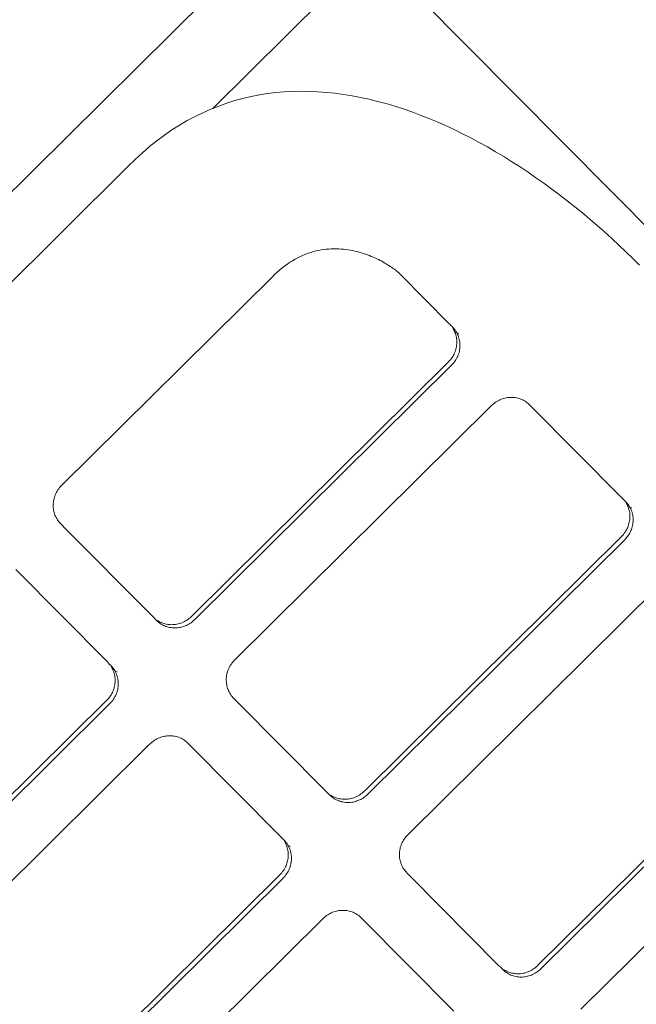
# Model space of a CAD drawing. Header units: millimetres. Extents: x 6161 to 8965, y -9035 to -5431.
# Tile 65 of 256: x 7539.6 to 7541.52, y -7887 to -7883.93. Entities that reach past the tile are written whole.
import ezdxf
from ezdxf import colors
from ezdxf.entities.mleader import LeaderData, LeaderLine
from ezdxf.math import Vec2, Vec3

# ---------------------------------------------------------------- set-up
doc = ezdxf.new("R2010")
doc.units = ezdxf.units.MM
doc.layers.add('2d_2_WYMIAROWA', color=8, linetype='Continuous', lineweight=18)
doc.layers.add('MEBLE PKN', color=150, linetype='Continuous', lineweight=20)
doc.layers.add('HMY_NEW', color=10, linetype='Continuous')
doc.styles.add('JACEK_07', font='SIMPLEX.SHX', dxfattribs={"width": 0.7})

# ---------------------------------------------------------------- blocks, each defined once
blk = doc.blocks.new('WYSPA KASOWA')
at = {"layer": '2d_2_WYMIAROWA'}
for p, q in [((-133.1025, 94.5842), (-138.1469, 89.5878)), ((-132.923, 94.4004), (-133.4188, 93.9098)), ((-122.3922, 83.7831), (-132.921, 94.4025)), ((-133.2734, 93.9517), (-133.2476, 93.9557)), ((-133.2476, 93.9557), (-133.2217, 93.9589)), ((-133.2217, 93.9589), (-133.1956, 93.9611)), ((-133.1956, 93.9611), (-133.1695, 93.9625)), ((-133.1695, 93.9625), (-133.1433, 93.9631)), ((-133.1433, 93.9631), (-133.117, 93.9627)), ((-133.117, 93.9627), (-133.0906, 93.9616)), ((-133.0906, 93.9616), (-133.0641, 93.9596)), ((-133.0641, 93.9596), (-133.0376, 93.9569)), ((-133.0376, 93.9569), (-133.011, 93.9533)), ((-133.011, 93.9533), (-132.9844, 93.949)), ((-133.4001, 93.9172), (-133.3751, 93.926)), ((-133.3751, 93.926), (-133.3499, 93.9339)), ((-133.3499, 93.9339), (-133.3246, 93.9408)), ((-133.3246, 93.9408), (-133.299, 93.9467)), ((-133.299, 93.9467), (-133.2734, 93.9517)), ((-132.9844, 93.949), (-132.9578, 93.944)), ((-132.9578, 93.944), (-132.9312, 93.9382)), ((-132.9312, 93.9382), (-132.9045, 93.9317)), ((-132.9045, 93.9317), (-132.8779, 93.9245)), ((-132.8779, 93.9245), (-132.8513, 93.9166)), ((-133.4741, 93.8845), (-133.4496, 93.8964)), ((-133.4496, 93.8964), (-133.425, 93.9073)), ((-133.425, 93.9073), (-133.4188, 93.9098)), ((-133.4188, 93.9098), (-133.4001, 93.9172)), ((-132.8513, 93.9166), (-132.8247, 93.9081)), ((-132.8247, 93.9081), (-132.7981, 93.8989)), ((-132.7981, 93.8989), (-132.7716, 93.889)), ((-133.5223, 93.8575), (-133.4983, 93.8716)), ((-133.4983, 93.8716), (-133.4741, 93.8845)), ((-132.7716, 93.889), (-132.7451, 93.8786)), ((-132.7451, 93.8786), (-132.7187, 93.8675)), ((-132.7187, 93.8675), (-132.6924, 93.8559)), ((-133.5695, 93.8262), (-133.546, 93.8424)), ((-133.546, 93.8424), (-133.5223, 93.8575)), ((-132.6924, 93.8559), (-132.6662, 93.8436)), ((-132.6662, 93.8436), (-132.64, 93.8309)), ((-132.64, 93.8309), (-132.614, 93.8176)), ((-133.6158, 93.7904), (-133.5928, 93.8089)), ((-133.5928, 93.8089), (-133.5695, 93.8262)), ((-132.614, 93.8176), (-132.5881, 93.8037)), ((-132.5881, 93.8037), (-132.5623, 93.7894)), ((-133.661, 93.75), (-133.6385, 93.7708)), ((-133.6385, 93.7708), (-133.6158, 93.7904)), ((-132.5623, 93.7894), (-132.5366, 93.7745)), ((-132.5366, 93.7745), (-132.5111, 93.7592)), ((-133.6823, 93.7291), (-133.661, 93.75)), ((-132.5111, 93.7592), (-132.4857, 93.7434)), ((-132.4857, 93.7434), (-132.4605, 93.7272)), ((-137.2954, 90.1503), (-133.6823, 93.7291)), ((-132.4605, 93.7272), (-132.4355, 93.7106)), ((-132.4355, 93.7106), (-132.4106, 93.6935)), ((-132.4106, 93.6935), (-132.386, 93.6761)), ((-132.386, 93.6761), (-132.3615, 93.6582)), ((-132.3615, 93.6582), (-132.3373, 93.64)), ((-132.3373, 93.64), (-132.3133, 93.6215)), ((-132.3133, 93.6215), (-132.2895, 93.6026)), ((-132.2895, 93.6026), (-132.266, 93.5835)), ((-132.266, 93.5835), (-132.2427, 93.564)), ((-132.2427, 93.564), (-132.2197, 93.5442)), ((-132.2197, 93.5442), (-132.1969, 93.5242)), ((-132.1969, 93.5242), (-132.1745, 93.5039)), ((-132.1745, 93.5039), (-132.1523, 93.4834)), ((-133.1125, 93.4606), (-133.1044, 93.4629)), ((-133.1044, 93.4629), (-133.0964, 93.465)), ((-133.0964, 93.465), (-133.0884, 93.4668)), ((-133.0884, 93.4668), (-133.0804, 93.4682)), ((-133.0804, 93.4682), (-133.0725, 93.4694)), ((-133.0725, 93.4694), (-133.0646, 93.4704)), ((-133.0646, 93.4704), (-133.0568, 93.4711)), ((-133.0568, 93.4711), (-133.049, 93.4715)), ((-133.049, 93.4715), (-133.0413, 93.4717)), ((-133.0413, 93.4717), (-133.0337, 93.4717)), ((-133.0337, 93.4717), (-133.0261, 93.4715)), ((-133.0261, 93.4715), (-133.0186, 93.471)), ((-133.0186, 93.471), (-133.0112, 93.4704)), ((-133.0112, 93.4704), (-133.0039, 93.4696)), ((-133.0039, 93.4696), (-132.9967, 93.4685)), ((-132.9967, 93.4685), (-132.9896, 93.4674)), ((-132.9896, 93.4674), (-132.9826, 93.466)), ((-132.9826, 93.466), (-132.9756, 93.4645)), ((-132.9756, 93.4645), (-132.9688, 93.4629)), ((-132.9688, 93.4629), (-132.9621, 93.4611)), ((-132.1523, 93.4834), (-132.1305, 93.4626)), ((-132.1305, 93.4626), (-132.1089, 93.4417)), ((-133.178, 93.4296), (-133.1698, 93.4347)), ((-133.1698, 93.4347), (-133.1616, 93.4395)), ((-133.1616, 93.4395), (-133.1533, 93.4439)), ((-133.1533, 93.4439), (-133.1451, 93.4479)), ((-133.1451, 93.4479), (-133.137, 93.4516)), ((-133.137, 93.4516), (-133.1288, 93.4549)), ((-133.1288, 93.4549), (-133.1206, 93.4579)), ((-133.1206, 93.4579), (-133.1125, 93.4606)), ((-132.9621, 93.4611), (-132.9555, 93.4592)), ((-132.9555, 93.4592), (-132.949, 93.4572)), ((-132.949, 93.4572), (-132.9427, 93.455)), ((-132.9427, 93.455), (-132.9365, 93.4528)), ((-132.9365, 93.4528), (-132.9304, 93.4505)), ((-132.9304, 93.4505), (-132.9244, 93.4481)), ((-132.9244, 93.4481), (-132.9186, 93.4456)), ((-132.9186, 93.4456), (-132.9129, 93.4431)), ((-132.9129, 93.4431), (-132.9074, 93.4406)), ((-132.9074, 93.4406), (-132.9021, 93.438)), ((-132.9021, 93.438), (-132.8969, 93.4353)), ((-132.8969, 93.4353), (-132.8918, 93.4327)), ((-132.8918, 93.4327), (-132.8869, 93.43)), ((-132.1089, 93.4417), (-132.0877, 93.4205)), ((-133.2189, 93.398), (-133.2107, 93.4052)), ((-133.2107, 93.4052), (-133.2026, 93.4119)), ((-133.2026, 93.4119), (-133.1944, 93.4182)), ((-133.1944, 93.4182), (-133.1862, 93.4241)), ((-133.1862, 93.4241), (-133.178, 93.4296)), ((-132.8869, 93.43), (-132.8822, 93.4273)), ((-132.8822, 93.4273), (-132.8777, 93.4247)), ((-132.8777, 93.4247), (-132.8734, 93.422)), ((-132.8734, 93.422), (-132.8692, 93.4194)), ((-132.8692, 93.4194), (-132.8652, 93.4168)), ((-132.8652, 93.4168), (-132.8614, 93.4143)), ((-132.8614, 93.4143), (-132.8578, 93.4118)), ((-132.8578, 93.4118), (-132.8545, 93.4093)), ((-132.8545, 93.4093), (-132.8513, 93.407)), ((-132.8513, 93.407), (-132.8483, 93.4047)), ((-132.8483, 93.4047), (-132.8455, 93.4025)), ((-132.8455, 93.4025), (-132.843, 93.4004)), ((-133.8907, 92.7332), (-133.2328, 93.3847)), ((-133.2328, 93.3847), (-133.227, 93.3904)), ((-133.227, 93.3904), (-133.2189, 93.398)), ((-132.843, 93.4004), (-132.8407, 93.3985)), ((-132.8407, 93.3985), (-132.8386, 93.3966)), ((-132.8386, 93.3966), (-132.8367, 93.3949)), ((-132.8367, 93.3949), (-132.8336, 93.3918)), ((-132.8336, 93.3918), (-132.6812, 93.2381)), ((-132.6812, 93.2381), (-132.6786, 93.2354)), ((-132.6786, 93.2354), (-132.6758, 93.2322)), ((-132.6758, 93.2322), (-132.6713, 93.2279)), ((-132.6713, 93.2279), (-132.6687, 93.222)), ((-132.6713, 93.2279), (-132.6686, 93.2252)), ((-132.6687, 93.222), (-132.6668, 93.2184)), ((-132.6686, 93.2252), (-132.6659, 93.222)), ((-132.6668, 93.2184), (-132.665, 93.2147)), ((-132.6659, 93.222), (-132.6633, 93.2187)), ((-132.6633, 93.2187), (-132.6609, 93.2153)), ((-132.665, 93.2147), (-132.6634, 93.211)), ((-132.6634, 93.211), (-132.6588, 93.2118)), ((-132.6634, 93.211), (-132.662, 93.2072)), ((-132.662, 93.2072), (-132.6608, 93.2033)), ((-132.6609, 93.2153), (-132.6588, 93.2118)), ((-132.6608, 93.2033), (-132.6598, 93.1994)), ((-132.6598, 93.1994), (-132.659, 93.1954)), ((-132.659, 93.1954), (-132.6584, 93.1914)), ((-132.6588, 93.2118), (-132.6568, 93.2082)), ((-132.6584, 93.1914), (-132.658, 93.1874)), ((-132.658, 93.1874), (-132.6578, 93.1834)), ((-132.6568, 93.2082), (-132.655, 93.2046)), ((-132.6568, 93.2082), (-132.6514, 93.2076)), ((-132.655, 93.2046), (-132.6534, 93.2008)), ((-132.6534, 93.2008), (-132.652, 93.197)), ((-132.652, 93.197), (-132.6509, 93.1931)), ((-132.6509, 93.1931), (-132.6499, 93.1892)), ((-132.6499, 93.1892), (-132.6491, 93.1852)), ((-132.6617, 93.1551), (-132.663, 93.1512)), ((-132.6606, 93.1591), (-132.6617, 93.1551)), ((-132.6596, 93.1631), (-132.6606, 93.1591)), ((-132.6589, 93.1671), (-132.6596, 93.1631)), ((-132.6583, 93.1712), (-132.6589, 93.1671)), ((-132.6579, 93.1752), (-132.6583, 93.1712)), ((-132.6578, 93.1793), (-132.6579, 93.1752)), ((-132.6578, 93.1834), (-132.6578, 93.1793)), ((-132.6489, 93.1569), (-132.6497, 93.1529)), ((-132.6491, 93.1852), (-132.6485, 93.1813)), ((-132.6484, 93.161), (-132.6489, 93.1569)), ((-132.6485, 93.1813), (-132.6481, 93.1772)), ((-132.648, 93.1651), (-132.6484, 93.161)), ((-132.6481, 93.1772), (-132.6478, 93.1732)), ((-132.6478, 93.1691), (-132.648, 93.1651)), ((-132.6478, 93.1732), (-132.6478, 93.1691)), ((-132.6778, 93.1255), (-132.68, 93.123)), ((-132.6751, 93.129), (-132.6778, 93.1255)), ((-132.6726, 93.1325), (-132.6751, 93.129)), ((-132.6703, 93.1361), (-132.6726, 93.1325)), ((-132.6682, 93.1398), (-132.6703, 93.1361)), ((-132.6663, 93.1435), (-132.6682, 93.1398)), ((-132.6646, 93.1473), (-132.6663, 93.1435)), ((-132.663, 93.1512), (-132.6646, 93.1473)), ((-132.6604, 93.1259), (-132.6627, 93.1223)), ((-132.6583, 93.1296), (-132.6604, 93.1259)), ((-132.6564, 93.1333), (-132.6583, 93.1296)), ((-132.6546, 93.1371), (-132.6564, 93.1333)), ((-132.6531, 93.141), (-132.6546, 93.1371)), ((-132.6518, 93.1449), (-132.6531, 93.141)), ((-132.6506, 93.1489), (-132.6518, 93.1449)), ((-132.6497, 93.1529), (-132.6506, 93.1489)), ((-132.6838, 93.119), (-133.4834, 92.327)), ((-132.6738, 93.1088), (-133.4735, 92.3168)), ((-132.68, 93.123), (-132.6838, 93.119)), ((-132.67, 93.1128), (-132.6738, 93.1088)), ((-132.6679, 93.1154), (-132.67, 93.1128)), ((-132.6652, 93.1188), (-132.6679, 93.1154)), ((-132.6627, 93.1223), (-132.6652, 93.1188)), ((-132.5233, 93.0005), (-132.5194, 93.0022)), ((-132.5194, 93.0022), (-132.5155, 93.0036)), ((-132.5155, 93.0036), (-132.5116, 93.0049)), ((-132.5116, 93.0049), (-132.5076, 93.0059)), ((-132.5076, 93.0059), (-132.5036, 93.0068)), ((-132.5036, 93.0068), (-132.4995, 93.0075)), ((-132.4995, 93.0075), (-132.4954, 93.008)), ((-132.4954, 93.008), (-132.4914, 93.0083)), ((-132.4914, 93.0083), (-132.4873, 93.0083)), ((-132.4873, 93.0083), (-132.4832, 93.0082)), ((-132.4832, 93.0082), (-132.4792, 93.008)), ((-132.4792, 93.008), (-132.4752, 93.0075)), ((-132.4752, 93.0075), (-132.4712, 93.0068)), ((-132.4712, 93.0068), (-132.4673, 93.0059)), ((-132.4673, 93.0059), (-132.4634, 93.0048)), ((-132.4634, 93.0048), (-132.4595, 93.0036)), ((-132.4595, 93.0036), (-132.4557, 93.0021)), ((-132.4557, 93.0021), (-132.452, 93.0004)), ((-133.3506, 92.1886), (-132.5511, 92.9805)), ((-132.5511, 92.9805), (-132.548, 92.9836)), ((-132.548, 92.9836), (-132.5448, 92.9866)), ((-132.5448, 92.9866), (-132.5414, 92.9894)), ((-132.5414, 92.9894), (-132.538, 92.992)), ((-132.538, 92.992), (-132.5344, 92.9944)), ((-132.5344, 92.9944), (-132.5308, 92.9966)), ((-132.5308, 92.9966), (-132.527, 92.9987)), ((-132.527, 92.9987), (-132.5233, 93.0005)), ((-132.452, 93.0004), (-132.4484, 92.9986)), ((-132.4484, 92.9986), (-132.4448, 92.9965)), ((-132.4448, 92.9965), (-132.4413, 92.9943)), ((-132.4413, 92.9943), (-132.438, 92.9918)), ((-132.438, 92.9918), (-132.4347, 92.9892)), ((-132.4347, 92.9892), (-132.4316, 92.9864)), ((-132.4316, 92.9864), (-132.4273, 92.9821)), ((-132.4273, 92.9821), (-132.1416, 92.694)), ((-133.8993, 92.7233), (-133.8966, 92.7267)), ((-133.8966, 92.7267), (-133.8937, 92.73)), ((-133.8937, 92.73), (-133.8907, 92.7332)), ((-133.9138, 92.6931), (-133.9127, 92.6971)), ((-133.9127, 92.6971), (-133.9114, 92.701)), ((-133.9114, 92.701), (-133.9098, 92.7049)), ((-133.9098, 92.7049), (-133.9081, 92.7087)), ((-133.9081, 92.7087), (-133.9062, 92.7125)), ((-133.9062, 92.7125), (-133.9041, 92.7161)), ((-133.9041, 92.7161), (-133.9018, 92.7197)), ((-133.9018, 92.7197), (-133.8993, 92.7233)), ((-133.9166, 92.6729), (-133.9165, 92.677)), ((-133.9166, 92.6688), (-133.9166, 92.6729)), ((-133.9164, 92.6648), (-133.9166, 92.6688)), ((-133.9165, 92.677), (-133.9161, 92.681)), ((-133.916, 92.6608), (-133.9164, 92.6648)), ((-133.9161, 92.681), (-133.9155, 92.6851)), ((-133.9155, 92.6851), (-133.9148, 92.6891)), ((-133.9148, 92.6891), (-133.9138, 92.6931)), ((-132.1416, 92.694), (-132.1382, 92.6904)), ((-132.1382, 92.6904), (-132.1358, 92.6877)), ((-132.1358, 92.6877), (-132.1317, 92.6838)), ((-132.1317, 92.6838), (-132.1286, 92.6807)), ((-132.1286, 92.6807), (-132.1287, 92.6775)), ((-132.1287, 92.6775), (-132.1267, 92.6739)), ((-132.1286, 92.6807), (-132.1259, 92.6775)), ((-132.1267, 92.6739), (-132.125, 92.6702)), ((-132.1259, 92.6775), (-132.1233, 92.6742)), ((-132.125, 92.6702), (-132.1234, 92.6665)), ((-132.1234, 92.6665), (-132.122, 92.6627)), ((-132.1233, 92.6742), (-132.1209, 92.6708)), ((-132.1209, 92.6708), (-132.1188, 92.6673)), ((-132.1188, 92.6673), (-132.1168, 92.6637)), ((-132.1168, 92.6637), (-132.115, 92.66)), ((-132.1168, 92.6637), (-132.1118, 92.6635)), ((-133.9154, 92.6568), (-133.916, 92.6608)), ((-133.9146, 92.6528), (-133.9154, 92.6568)), ((-133.9136, 92.6489), (-133.9146, 92.6528)), ((-133.9124, 92.645), (-133.9136, 92.6489)), ((-133.911, 92.6412), (-133.9124, 92.645)), ((-133.9095, 92.6375), (-133.911, 92.6412)), ((-133.9077, 92.6338), (-133.9095, 92.6375)), ((-133.9057, 92.6302), (-133.9077, 92.6338)), ((-132.122, 92.6627), (-132.1208, 92.6588)), ((-132.1208, 92.6588), (-132.1198, 92.6549)), ((-132.1198, 92.6549), (-132.119, 92.6509)), ((-132.119, 92.6509), (-132.1184, 92.6469)), ((-132.1184, 92.6469), (-132.118, 92.6429)), ((-132.118, 92.6429), (-132.1178, 92.6388)), ((-132.1177, 92.6348), (-132.1179, 92.6307)), ((-132.1178, 92.6388), (-132.1177, 92.6348)), ((-132.115, 92.66), (-132.1134, 92.6563)), ((-132.1134, 92.6563), (-132.112, 92.6525)), ((-132.112, 92.6525), (-132.1108, 92.6486)), ((-132.1108, 92.6486), (-132.1098, 92.6447)), ((-132.1098, 92.6447), (-132.109, 92.6407)), ((-132.109, 92.6407), (-132.1084, 92.6367)), ((-132.1084, 92.6367), (-132.108, 92.6327)), ((-132.108, 92.6327), (-132.1078, 92.6286)), ((-133.9035, 92.6267), (-133.9057, 92.6302)), ((-133.9012, 92.6233), (-133.9035, 92.6267)), ((-133.8986, 92.62), (-133.9012, 92.6233)), ((-133.8959, 92.6168), (-133.8986, 92.62)), ((-133.8928, 92.6137), (-133.8959, 92.6168)), ((-133.8859, 92.6066), (-133.8928, 92.6137)), ((-133.8829, 92.6035), (-133.8859, 92.6066)), ((-133.6072, 92.3257), (-133.8829, 92.6035)), ((-132.1246, 92.6028), (-132.1263, 92.599)), ((-132.123, 92.6067), (-132.1246, 92.6028)), ((-132.1217, 92.6106), (-132.123, 92.6067)), ((-132.1206, 92.6146), (-132.1217, 92.6106)), ((-132.1196, 92.6186), (-132.1206, 92.6146)), ((-132.1188, 92.6226), (-132.1196, 92.6186)), ((-132.1183, 92.6267), (-132.1188, 92.6226)), ((-132.1179, 92.6307), (-132.1183, 92.6267)), ((-132.1106, 92.6044), (-132.1117, 92.6004)), ((-132.1097, 92.6084), (-132.1106, 92.6044)), ((-132.1089, 92.6124), (-132.1097, 92.6084)), ((-132.1083, 92.6165), (-132.1089, 92.6124)), ((-132.108, 92.6205), (-132.1083, 92.6165)), ((-132.1078, 92.6246), (-132.108, 92.6205)), ((-132.1078, 92.6286), (-132.1078, 92.6246)), ((-132.1438, 92.5745), (-132.9434, 91.7825)), ((-132.14, 92.5785), (-132.1438, 92.5745)), ((-132.1378, 92.581), (-132.14, 92.5785)), ((-132.1351, 92.5844), (-132.1378, 92.581)), ((-132.1326, 92.5879), (-132.1351, 92.5844)), ((-132.1303, 92.5915), (-132.1326, 92.5879)), ((-132.1282, 92.5952), (-132.1303, 92.5915)), ((-132.1263, 92.599), (-132.1282, 92.5952)), ((-132.1252, 92.5743), (-132.1278, 92.5708)), ((-132.1227, 92.5778), (-132.1252, 92.5743)), ((-132.1204, 92.5814), (-132.1227, 92.5778)), ((-132.1182, 92.585), (-132.1204, 92.5814)), ((-132.1163, 92.5888), (-132.1182, 92.585)), ((-132.1146, 92.5926), (-132.1163, 92.5888)), ((-132.1131, 92.5965), (-132.1146, 92.5926)), ((-132.1117, 92.6004), (-132.1131, 92.5965)), ((-132.1338, 92.5643), (-132.9334, 91.7723)), ((-132.13, 92.5683), (-132.1338, 92.5643)), ((-132.1278, 92.5708), (-132.13, 92.5683)), ((-134.033, 92.471), (-133.7473, 92.1829)), ((-132.8106, 91.6441), (-132.0111, 92.436)), ((-133.6028, 92.3213), (-133.6072, 92.3257)), ((-133.4834, 92.327), (-133.4864, 92.324)), ((-133.5997, 92.3185), (-133.6028, 92.3213)), ((-133.5972, 92.3155), (-133.5997, 92.3185)), ((-133.5929, 92.3111), (-133.5972, 92.3155)), ((-133.5896, 92.3112), (-133.5929, 92.3111)), ((-133.5898, 92.3083), (-133.5929, 92.3111)), ((-133.5865, 92.3057), (-133.5898, 92.3083)), ((-133.5861, 92.3091), (-133.5896, 92.3112)), ((-133.5832, 92.3032), (-133.5865, 92.3057)), ((-133.5825, 92.3072), (-133.5861, 92.3091)), ((-133.5797, 92.301), (-133.5832, 92.3032)), ((-133.5787, 92.3056), (-133.5825, 92.3072)), ((-133.5761, 92.2989), (-133.5797, 92.301)), ((-133.575, 92.3041), (-133.5787, 92.3056)), ((-133.5725, 92.2971), (-133.5761, 92.2989)), ((-133.5711, 92.3028), (-133.575, 92.3041)), ((-133.5688, 92.2954), (-133.5725, 92.2971)), ((-133.5672, 92.3018), (-133.5711, 92.3028)), ((-133.565, 92.2939), (-133.5688, 92.2954)), ((-133.5632, 92.3009), (-133.5672, 92.3018)), ((-133.5593, 92.3002), (-133.5632, 92.3009)), ((-133.5552, 92.2997), (-133.5593, 92.3002)), ((-133.5512, 92.2994), (-133.5552, 92.2997)), ((-133.5471, 92.2993), (-133.5512, 92.2994)), ((-133.5431, 92.2994), (-133.5471, 92.2993)), ((-133.539, 92.2997), (-133.5431, 92.2994)), ((-133.5349, 92.3002), (-133.539, 92.2997)), ((-133.5309, 92.3008), (-133.5349, 92.3002)), ((-133.5269, 92.3017), (-133.5309, 92.3008)), ((-133.5229, 92.3028), (-133.5269, 92.3017)), ((-133.5189, 92.304), (-133.5229, 92.3028)), ((-133.515, 92.3055), (-133.5189, 92.304)), ((-133.5112, 92.3071), (-133.515, 92.3055)), ((-133.5074, 92.309), (-133.5112, 92.3071)), ((-133.5051, 92.2953), (-133.509, 92.2938)), ((-133.5037, 92.311), (-133.5074, 92.309)), ((-133.5012, 92.2969), (-133.5051, 92.2953)), ((-133.5, 92.3132), (-133.5037, 92.311)), ((-133.4974, 92.2988), (-133.5012, 92.2969)), ((-133.4965, 92.3156), (-133.5, 92.3132)), ((-133.4937, 92.3008), (-133.4974, 92.2988)), ((-133.493, 92.3182), (-133.4965, 92.3156)), ((-133.4901, 92.303), (-133.4937, 92.3008)), ((-133.4897, 92.321), (-133.493, 92.3182)), ((-133.4865, 92.3054), (-133.4901, 92.303)), ((-133.4864, 92.324), (-133.4897, 92.321)), ((-133.4831, 92.308), (-133.4865, 92.3054)), ((-133.4797, 92.3108), (-133.4831, 92.308)), ((-133.4765, 92.3138), (-133.4797, 92.3108)), ((-133.4735, 92.3168), (-133.4765, 92.3138)), ((-133.5612, 92.2927), (-133.565, 92.2939)), ((-133.5572, 92.2916), (-133.5612, 92.2927)), ((-133.5533, 92.2907), (-133.5572, 92.2916)), ((-133.5493, 92.29), (-133.5533, 92.2907)), ((-133.5453, 92.2895), (-133.5493, 92.29)), ((-133.5412, 92.2892), (-133.5453, 92.2895)), ((-133.5372, 92.2891), (-133.5412, 92.2892)), ((-133.5331, 92.2892), (-133.5372, 92.2891)), ((-133.5291, 92.2895), (-133.5331, 92.2892)), ((-133.525, 92.29), (-133.5291, 92.2895)), ((-133.521, 92.2907), (-133.525, 92.29)), ((-133.5169, 92.2915), (-133.521, 92.2907)), ((-133.5129, 92.2926), (-133.5169, 92.2915)), ((-133.509, 92.2938), (-133.5129, 92.2926)), ((-133.7473, 92.1829), (-133.7439, 92.1793)), ((-133.7439, 92.1793), (-133.7415, 92.1766)), ((-133.7415, 92.1766), (-133.7374, 92.1728)), ((-133.7374, 92.1728), (-133.7344, 92.1696)), ((-133.3641, 92.1716), (-133.3618, 92.1752)), ((-133.3618, 92.1752), (-133.3593, 92.1787)), ((-133.3593, 92.1787), (-133.3566, 92.1821)), ((-133.3566, 92.1821), (-133.3537, 92.1854)), ((-133.3537, 92.1854), (-133.3506, 92.1886)), ((-133.7344, 92.1696), (-133.7316, 92.1664)), ((-133.7344, 92.1696), (-133.7344, 92.1664)), ((-133.7344, 92.1664), (-133.7325, 92.1628)), ((-133.7325, 92.1628), (-133.7307, 92.1592)), ((-133.7316, 92.1664), (-133.729, 92.1631)), ((-133.7307, 92.1592), (-133.7291, 92.1554)), ((-133.7291, 92.1554), (-133.7277, 92.1516)), ((-133.729, 92.1631), (-133.7267, 92.1597)), ((-133.7277, 92.1516), (-133.7265, 92.1477)), ((-133.7267, 92.1597), (-133.7245, 92.1562)), ((-133.7265, 92.1477), (-133.7255, 92.1438)), ((-133.7255, 92.1438), (-133.7247, 92.1399)), ((-133.7245, 92.1562), (-133.7225, 92.1527)), ((-133.7225, 92.1527), (-133.7207, 92.149)), ((-133.7225, 92.1527), (-133.7175, 92.1524)), ((-133.7207, 92.149), (-133.7191, 92.1452)), ((-133.7191, 92.1452), (-133.7178, 92.1414)), ((-133.7178, 92.1414), (-133.7166, 92.1376)), ((-133.3755, 92.1405), (-133.3748, 92.1446)), ((-133.3748, 92.1446), (-133.3738, 92.1486)), ((-133.3738, 92.1486), (-133.3727, 92.1526)), ((-133.3727, 92.1526), (-133.3713, 92.1565)), ((-133.3713, 92.1565), (-133.3698, 92.1604)), ((-133.3698, 92.1604), (-133.3681, 92.1642)), ((-133.3681, 92.1642), (-133.3662, 92.1679)), ((-133.3662, 92.1679), (-133.3641, 92.1716)), ((-133.7246, 92.1115), (-133.7253, 92.1075)), ((-133.7247, 92.1399), (-133.7241, 92.1359)), ((-133.724, 92.1156), (-133.7246, 92.1115)), ((-133.7241, 92.1359), (-133.7237, 92.1318)), ((-133.7236, 92.1197), (-133.724, 92.1156)), ((-133.7237, 92.1318), (-133.7235, 92.1278)), ((-133.7235, 92.1237), (-133.7236, 92.1197)), ((-133.7235, 92.1278), (-133.7235, 92.1237)), ((-133.7166, 92.1376), (-133.7156, 92.1336)), ((-133.7156, 92.1336), (-133.7148, 92.1297)), ((-133.7148, 92.1297), (-133.7142, 92.1257)), ((-133.7142, 92.1257), (-133.7138, 92.1216)), ((-133.7138, 92.1216), (-133.7135, 92.1176)), ((-133.7135, 92.1135), (-133.7137, 92.1095)), ((-133.7135, 92.1176), (-133.7135, 92.1135)), ((-133.3766, 92.1284), (-133.3765, 92.1324)), ((-133.3766, 92.1243), (-133.3766, 92.1284)), ((-133.3764, 92.1203), (-133.3766, 92.1243)), ((-133.3765, 92.1324), (-133.3761, 92.1365)), ((-133.376, 92.1163), (-133.3764, 92.1203)), ((-133.3761, 92.1365), (-133.3755, 92.1405)), ((-133.3754, 92.1123), (-133.376, 92.1163)), ((-133.3746, 92.1083), (-133.3754, 92.1123)), ((-133.736, 92.0805), (-133.7383, 92.0769)), ((-133.7339, 92.0842), (-133.736, 92.0805)), ((-133.732, 92.0879), (-133.7339, 92.0842)), ((-133.7303, 92.0917), (-133.732, 92.0879)), ((-133.7288, 92.0956), (-133.7303, 92.0917)), ((-133.7274, 92.0995), (-133.7288, 92.0956)), ((-133.7263, 92.1035), (-133.7274, 92.0995)), ((-133.7253, 92.1075), (-133.7263, 92.1035)), ((-133.7203, 92.0816), (-133.7221, 92.0777)), ((-133.7188, 92.0854), (-133.7203, 92.0816)), ((-133.7175, 92.0894), (-133.7188, 92.0854)), ((-133.7163, 92.0933), (-133.7175, 92.0894)), ((-133.7154, 92.0973), (-133.7163, 92.0933)), ((-133.7146, 92.1014), (-133.7154, 92.0973)), ((-133.7141, 92.1054), (-133.7146, 92.1014)), ((-133.7137, 92.1095), (-133.7141, 92.1054)), ((-133.3736, 92.1044), (-133.3746, 92.1083)), ((-133.3724, 92.1005), (-133.3736, 92.1044)), ((-133.371, 92.0967), (-133.3724, 92.1005)), ((-133.3695, 92.0929), (-133.371, 92.0967)), ((-133.3677, 92.0893), (-133.3695, 92.0929)), ((-133.3657, 92.0857), (-133.3677, 92.0893)), ((-133.3635, 92.0822), (-133.3657, 92.0857)), ((-133.3612, 92.0788), (-133.3635, 92.0822)), ((-133.7495, 92.0634), (-134.5491, 91.2714)), ((-133.7396, 92.0532), (-134.5392, 91.2612)), ((-133.7457, 92.0674), (-133.7495, 92.0634)), ((-133.7435, 92.07), (-133.7457, 92.0674)), ((-133.7408, 92.0734), (-133.7435, 92.07)), ((-133.7383, 92.0769), (-133.7408, 92.0734)), ((-133.7357, 92.0572), (-133.7396, 92.0532)), ((-133.7336, 92.0598), (-133.7357, 92.0572)), ((-133.7309, 92.0632), (-133.7336, 92.0598)), ((-133.7284, 92.0667), (-133.7309, 92.0632)), ((-133.7261, 92.0703), (-133.7284, 92.0667)), ((-133.724, 92.074), (-133.7261, 92.0703)), ((-133.7221, 92.0777), (-133.724, 92.074)), ((-133.3586, 92.0755), (-133.3612, 92.0788)), ((-133.3558, 92.0723), (-133.3586, 92.0755)), ((-133.3528, 92.0692), (-133.3558, 92.0723)), ((-133.3459, 92.0621), (-133.3528, 92.0692)), ((-133.3429, 92.059), (-133.3459, 92.0621)), ((-133.0672, 91.7811), (-133.3429, 92.059)), ((-131.6038, 92.0299), (-132.4034, 91.2379)), ((-131.5938, 92.0198), (-132.3934, 91.2278)), ((-133.6168, 91.925), (-133.6137, 91.928)), ((-133.6137, 91.928), (-133.6105, 91.931)), ((-133.6105, 91.931), (-133.6071, 91.9338)), ((-133.6071, 91.9338), (-133.6037, 91.9364)), ((-133.6037, 91.9364), (-133.6001, 91.9388)), ((-133.6001, 91.9388), (-133.5965, 91.9411)), ((-133.5965, 91.9411), (-133.5928, 91.9431)), ((-133.5928, 91.9431), (-133.589, 91.9449)), ((-133.589, 91.9449), (-133.5851, 91.9466)), ((-133.5851, 91.9466), (-133.5812, 91.948)), ((-133.5812, 91.948), (-133.5773, 91.9493)), ((-133.5773, 91.9493), (-133.5733, 91.9504)), ((-133.5733, 91.9504), (-133.5693, 91.9512)), ((-133.5693, 91.9512), (-133.5652, 91.9519)), ((-133.5652, 91.9519), (-133.5612, 91.9524)), ((-133.5612, 91.9524), (-133.5571, 91.9527)), ((-133.5571, 91.9527), (-133.553, 91.9528)), ((-133.553, 91.9528), (-133.549, 91.9527)), ((-133.549, 91.9527), (-133.5449, 91.9524)), ((-133.5449, 91.9524), (-133.5409, 91.9519)), ((-133.5409, 91.9519), (-133.5369, 91.9512)), ((-133.5369, 91.9512), (-133.533, 91.9503)), ((-133.533, 91.9503), (-133.5291, 91.9492)), ((-133.5291, 91.9492), (-133.5252, 91.948)), ((-133.5252, 91.948), (-133.5214, 91.9465)), ((-133.5214, 91.9465), (-133.5177, 91.9449)), ((-133.5177, 91.9449), (-133.5141, 91.943)), ((-133.5141, 91.943), (-133.5105, 91.941)), ((-133.5105, 91.941), (-133.5071, 91.9387)), ((-133.5071, 91.9387), (-133.5037, 91.9363)), ((-133.5037, 91.9363), (-133.5004, 91.9336)), ((-133.5004, 91.9336), (-133.4973, 91.9308)), ((-133.4973, 91.9308), (-133.493, 91.9265)), ((-133.493, 91.9265), (-133.2073, 91.6384)), ((-134.4163, 91.1331), (-133.6168, 91.925)), ((-132.2706, 91.0996), (-131.4711, 91.8915)), ((-133.0628, 91.7768), (-133.0672, 91.7811)), ((-133.0597, 91.774), (-133.0628, 91.7768)), ((-133.0572, 91.771), (-133.0597, 91.774)), ((-132.953, 91.7737), (-132.9565, 91.7711)), ((-132.9497, 91.7765), (-132.953, 91.7737)), ((-132.9464, 91.7795), (-132.9497, 91.7765)), ((-132.9434, 91.7825), (-132.9464, 91.7795)), ((-133.0529, 91.7666), (-133.0572, 91.771)), ((-133.0498, 91.7638), (-133.0529, 91.7666)), ((-133.0496, 91.7666), (-133.0529, 91.7666)), ((-133.0465, 91.7611), (-133.0498, 91.7638)), ((-133.0461, 91.7646), (-133.0496, 91.7666)), ((-133.0431, 91.7587), (-133.0465, 91.7611)), ((-133.0424, 91.7627), (-133.0461, 91.7646)), ((-133.0397, 91.7564), (-133.0431, 91.7587)), ((-133.0387, 91.7611), (-133.0424, 91.7627)), ((-133.0361, 91.7544), (-133.0397, 91.7564)), ((-133.0349, 91.7596), (-133.0387, 91.7611)), ((-133.0325, 91.7525), (-133.0361, 91.7544)), ((-133.0311, 91.7583), (-133.0349, 91.7596)), ((-133.0288, 91.7509), (-133.0325, 91.7525)), ((-133.0272, 91.7572), (-133.0311, 91.7583)), ((-133.025, 91.7494), (-133.0288, 91.7509)), ((-133.0232, 91.7564), (-133.0272, 91.7572)), ((-133.0211, 91.7481), (-133.025, 91.7494)), ((-133.0192, 91.7557), (-133.0232, 91.7564)), ((-133.0172, 91.7471), (-133.0211, 91.7481)), ((-133.0152, 91.7552), (-133.0192, 91.7557)), ((-133.0133, 91.7462), (-133.0172, 91.7471)), ((-133.0112, 91.7549), (-133.0152, 91.7552)), ((-133.0093, 91.7455), (-133.0133, 91.7462)), ((-133.0071, 91.7548), (-133.0112, 91.7549)), ((-133.0053, 91.745), (-133.0093, 91.7455)), ((-133.0031, 91.7549), (-133.0071, 91.7548)), ((-133.0012, 91.7447), (-133.0053, 91.745)), ((-132.999, 91.7552), (-133.0031, 91.7549)), ((-132.9972, 91.7446), (-133.0012, 91.7447)), ((-132.9949, 91.7556), (-132.999, 91.7552)), ((-132.9931, 91.7447), (-132.9972, 91.7446)), ((-132.9909, 91.7563), (-132.9949, 91.7556)), ((-132.989, 91.745), (-132.9931, 91.7447)), ((-132.9869, 91.7572), (-132.9909, 91.7563)), ((-132.985, 91.7454), (-132.989, 91.745)), ((-132.9829, 91.7582), (-132.9869, 91.7572)), ((-132.9809, 91.7461), (-132.985, 91.7454)), ((-132.9789, 91.7595), (-132.9829, 91.7582)), ((-132.9769, 91.747), (-132.9809, 91.7461)), ((-132.975, 91.7609), (-132.9789, 91.7595)), ((-132.9729, 91.7481), (-132.9769, 91.747)), ((-132.9712, 91.7626), (-132.975, 91.7609)), ((-132.969, 91.7493), (-132.9729, 91.7481)), ((-132.9674, 91.7644), (-132.9712, 91.7626)), ((-132.9651, 91.7508), (-132.969, 91.7493)), ((-132.9637, 91.7665), (-132.9674, 91.7644)), ((-132.9612, 91.7524), (-132.9651, 91.7508)), ((-132.96, 91.7687), (-132.9637, 91.7665)), ((-132.9574, 91.7542), (-132.9612, 91.7524)), ((-132.9565, 91.7711), (-132.96, 91.7687)), ((-132.9537, 91.7563), (-132.9574, 91.7542)), ((-132.9501, 91.7585), (-132.9537, 91.7563)), ((-132.9465, 91.7609), (-132.9501, 91.7585)), ((-132.9431, 91.7635), (-132.9465, 91.7609)), ((-132.9397, 91.7663), (-132.9431, 91.7635)), ((-132.9364, 91.7693), (-132.9397, 91.7663)), ((-132.9334, 91.7723), (-132.9364, 91.7693)), ((-133.2073, 91.6384), (-133.2039, 91.6348)), ((-133.2039, 91.6348), (-133.2015, 91.6321)), ((-133.2015, 91.6321), (-133.1974, 91.6282)), ((-133.1974, 91.6282), (-133.1943, 91.6251)), ((-133.1943, 91.6251), (-133.1944, 91.6219)), ((-133.1944, 91.6219), (-133.1924, 91.6183)), ((-133.1943, 91.6251), (-133.1916, 91.6219)), ((-133.1916, 91.6219), (-133.189, 91.6186)), ((-132.8298, 91.6158), (-132.8281, 91.6197)), ((-132.8281, 91.6197), (-132.8261, 91.6234)), ((-132.8261, 91.6234), (-132.824, 91.6271)), ((-132.824, 91.6271), (-132.8217, 91.6307)), ((-132.8217, 91.6307), (-132.8192, 91.6342)), ((-132.8192, 91.6342), (-132.8166, 91.6376)), ((-132.8166, 91.6376), (-132.8137, 91.6409)), ((-132.8137, 91.6409), (-132.8106, 91.6441)), ((-133.1924, 91.6183), (-133.1907, 91.6146)), ((-133.1907, 91.6146), (-133.1891, 91.6109)), ((-133.1891, 91.6109), (-133.1877, 91.6071)), ((-133.189, 91.6186), (-133.1866, 91.6152)), ((-133.1877, 91.6071), (-133.1865, 91.6032)), ((-133.1866, 91.6152), (-133.1845, 91.6117)), ((-133.1865, 91.6032), (-133.1855, 91.5993)), ((-133.1855, 91.5993), (-133.1847, 91.5953)), ((-133.1847, 91.5953), (-133.1841, 91.5913)), ((-133.1845, 91.6117), (-133.1825, 91.6081)), ((-133.1841, 91.5913), (-133.1837, 91.5873)), ((-133.1825, 91.6081), (-133.1807, 91.6045)), ((-133.1825, 91.6081), (-133.1775, 91.6079)), ((-133.1807, 91.6045), (-133.1791, 91.6007)), ((-133.1791, 91.6007), (-133.1777, 91.5969)), ((-133.1777, 91.5969), (-133.1765, 91.593)), ((-133.1765, 91.593), (-133.1756, 91.5891)), ((-133.1756, 91.5891), (-133.1748, 91.5851)), ((-132.8365, 91.5879), (-132.8361, 91.592)), ((-132.8361, 91.592), (-132.8355, 91.596)), ((-132.8355, 91.596), (-132.8348, 91.6001)), ((-132.8348, 91.6001), (-132.8338, 91.6041)), ((-132.8338, 91.6041), (-132.8327, 91.608)), ((-132.8327, 91.608), (-132.8313, 91.612)), ((-132.8313, 91.612), (-132.8298, 91.6158)), ((-133.1863, 91.559), (-133.1874, 91.555)), ((-133.1853, 91.563), (-133.1863, 91.559)), ((-133.1846, 91.567), (-133.1853, 91.563)), ((-133.184, 91.5711), (-133.1846, 91.567)), ((-133.1836, 91.5751), (-133.184, 91.5711)), ((-133.1837, 91.5873), (-133.1835, 91.5832)), ((-133.1835, 91.5792), (-133.1836, 91.5751)), ((-133.1835, 91.5832), (-133.1835, 91.5792)), ((-133.1748, 91.5851), (-133.1742, 91.5811)), ((-133.1741, 91.5609), (-133.1746, 91.5568)), ((-133.1742, 91.5811), (-133.1737, 91.5771)), ((-133.1737, 91.565), (-133.1741, 91.5609)), ((-133.1737, 91.5771), (-133.1735, 91.5731)), ((-133.1735, 91.569), (-133.1737, 91.565)), ((-133.1735, 91.5731), (-133.1735, 91.569)), ((-132.8366, 91.5839), (-132.8365, 91.5879)), ((-132.8366, 91.5798), (-132.8366, 91.5839)), ((-132.8364, 91.5758), (-132.8366, 91.5798)), ((-132.836, 91.5717), (-132.8364, 91.5758)), ((-132.8354, 91.5677), (-132.836, 91.5717)), ((-132.8346, 91.5638), (-132.8354, 91.5677)), ((-132.8336, 91.5598), (-132.8346, 91.5638)), ((-132.8324, 91.556), (-132.8336, 91.5598)), ((-133.2008, 91.5289), (-133.2035, 91.5254)), ((-133.1983, 91.5324), (-133.2008, 91.5289)), ((-133.196, 91.536), (-133.1983, 91.5324)), ((-133.1939, 91.5396), (-133.196, 91.536)), ((-133.192, 91.5434), (-133.1939, 91.5396)), ((-133.1903, 91.5472), (-133.192, 91.5434)), ((-133.1887, 91.5511), (-133.1903, 91.5472)), ((-133.1874, 91.555), (-133.1887, 91.5511)), ((-133.184, 91.5295), (-133.1861, 91.5258)), ((-133.182, 91.5332), (-133.184, 91.5295)), ((-133.1803, 91.537), (-133.182, 91.5332)), ((-133.1788, 91.5409), (-133.1803, 91.537)), ((-133.1775, 91.5448), (-133.1788, 91.5409)), ((-133.1763, 91.5488), (-133.1775, 91.5448)), ((-133.1754, 91.5528), (-133.1763, 91.5488)), ((-133.1746, 91.5568), (-133.1754, 91.5528)), ((-132.831, 91.5522), (-132.8324, 91.556)), ((-132.8294, 91.5484), (-132.831, 91.5522)), ((-132.8277, 91.5447), (-132.8294, 91.5484)), ((-132.8257, 91.5411), (-132.8277, 91.5447)), ((-132.8235, 91.5377), (-132.8257, 91.5411)), ((-132.8211, 91.5343), (-132.8235, 91.5377)), ((-132.8186, 91.531), (-132.8211, 91.5343)), ((-132.8158, 91.5278), (-132.8186, 91.531)), ((-132.8128, 91.5246), (-132.8158, 91.5278)), ((-133.2095, 91.5189), (-134.0091, 90.7269)), ((-133.1995, 91.5087), (-133.9991, 90.7167)), ((-133.2057, 91.5229), (-133.2095, 91.5189)), ((-133.2035, 91.5254), (-133.2057, 91.5229)), ((-133.1957, 91.5127), (-133.1995, 91.5087)), ((-133.1935, 91.5153), (-133.1957, 91.5127)), ((-133.1909, 91.5187), (-133.1935, 91.5153)), ((-133.1884, 91.5222), (-133.1909, 91.5187)), ((-133.1861, 91.5258), (-133.1884, 91.5222)), ((-132.8059, 91.5176), (-132.8128, 91.5246)), ((-132.8029, 91.5145), (-132.8059, 91.5176)), ((-132.5272, 91.2366), (-132.8029, 91.5145)), ((-133.0412, 91.4035), (-133.0373, 91.4048)), ((-133.0373, 91.4048), (-133.0333, 91.4058)), ((-133.0333, 91.4058), (-133.0292, 91.4067)), ((-133.0292, 91.4067), (-133.0252, 91.4074)), ((-133.0252, 91.4074), (-133.0211, 91.4079)), ((-133.0211, 91.4079), (-133.0171, 91.4081)), ((-133.0171, 91.4081), (-133.013, 91.4082)), ((-133.013, 91.4082), (-133.0089, 91.4081)), ((-133.0089, 91.4081), (-133.0049, 91.4078)), ((-133.0049, 91.4078), (-133.0009, 91.4074)), ((-133.0009, 91.4074), (-132.9969, 91.4067)), ((-132.9969, 91.4067), (-132.9929, 91.4058)), ((-132.9929, 91.4058), (-132.989, 91.4047)), ((-132.989, 91.4047), (-132.9852, 91.4034)), ((-133.8763, 90.5885), (-133.0768, 91.3804)), ((-133.0768, 91.3804), (-133.0737, 91.3835)), ((-133.0737, 91.3835), (-133.0705, 91.3865)), ((-133.0705, 91.3865), (-133.0671, 91.3893)), ((-133.0671, 91.3893), (-133.0636, 91.3919)), ((-133.0636, 91.3919), (-133.0601, 91.3943)), ((-133.0601, 91.3943), (-133.0565, 91.3965)), ((-133.0565, 91.3965), (-133.0527, 91.3986)), ((-133.0527, 91.3986), (-133.049, 91.4004)), ((-133.049, 91.4004), (-133.0451, 91.4021)), ((-133.0451, 91.4021), (-133.0412, 91.4035)), ((-132.9852, 91.4034), (-132.9814, 91.402)), ((-132.9814, 91.402), (-132.9777, 91.4003)), ((-132.9777, 91.4003), (-132.9741, 91.3985)), ((-132.9741, 91.3985), (-132.9705, 91.3964)), ((-132.9705, 91.3964), (-132.967, 91.3942)), ((-132.967, 91.3942), (-132.9637, 91.3917)), ((-132.9637, 91.3917), (-132.9604, 91.3891)), ((-132.9604, 91.3891), (-132.9573, 91.3863)), ((-132.9573, 91.3863), (-132.953, 91.382)), ((-132.953, 91.382), (-132.6673, 91.0939)), ((-132.5228, 91.2323), (-132.5272, 91.2366)), ((-132.5197, 91.2294), (-132.5228, 91.2323)), ((-132.5172, 91.2264), (-132.5197, 91.2294)), ((-132.5129, 91.2221), (-132.5172, 91.2264)), ((-132.5097, 91.2193), (-132.5129, 91.2221)), ((-132.5096, 91.2221), (-132.5129, 91.2221)), ((-132.5061, 91.2201), (-132.5096, 91.2221)), ((-132.5024, 91.2182), (-132.5061, 91.2201)), ((-132.4274, 91.2199), (-132.4312, 91.2181)), ((-132.4236, 91.2219), (-132.4274, 91.2199)), ((-132.42, 91.2242), (-132.4236, 91.2219)), ((-132.4165, 91.2266), (-132.42, 91.2242)), ((-132.413, 91.2292), (-132.4165, 91.2266)), ((-132.4096, 91.232), (-132.413, 91.2292)), ((-132.4064, 91.235), (-132.4096, 91.232)), ((-132.4034, 91.2379), (-132.4064, 91.235)), ((-132.3997, 91.2218), (-132.403, 91.219)), ((-132.3964, 91.2248), (-132.3997, 91.2218)), ((-132.3934, 91.2278), (-132.3964, 91.2248)), ((-132.5065, 91.2166), (-132.5097, 91.2193)), ((-132.5031, 91.2142), (-132.5065, 91.2166)), ((-132.4997, 91.2119), (-132.5031, 91.2142)), ((-132.4987, 91.2165), (-132.5024, 91.2182)), ((-132.4961, 91.2099), (-132.4997, 91.2119)), ((-132.4949, 91.2151), (-132.4987, 91.2165)), ((-132.4925, 91.208), (-132.4961, 91.2099)), ((-132.4911, 91.2138), (-132.4949, 91.2151)), ((-132.4888, 91.2063), (-132.4925, 91.208)), ((-132.4872, 91.2127), (-132.4911, 91.2138)), ((-132.485, 91.2049), (-132.4888, 91.2063)), ((-132.4832, 91.2118), (-132.4872, 91.2127)), ((-132.4811, 91.2036), (-132.485, 91.2049)), ((-132.4792, 91.2111), (-132.4832, 91.2118)), ((-132.4772, 91.2025), (-132.4811, 91.2036)), ((-132.4752, 91.2107), (-132.4792, 91.2111)), ((-132.4733, 91.2016), (-132.4772, 91.2025)), ((-132.4712, 91.2104), (-132.4752, 91.2107)), ((-132.4693, 91.201), (-132.4733, 91.2016)), ((-132.4671, 91.2103), (-132.4712, 91.2104)), ((-132.4653, 91.2005), (-132.4693, 91.201)), ((-132.463, 91.2103), (-132.4671, 91.2103)), ((-132.4612, 91.2002), (-132.4653, 91.2005)), ((-132.459, 91.2106), (-132.463, 91.2103)), ((-132.4572, 91.2001), (-132.4612, 91.2002)), ((-132.4549, 91.2111), (-132.459, 91.2106)), ((-132.4531, 91.2002), (-132.4572, 91.2001)), ((-132.4509, 91.2118), (-132.4549, 91.2111)), ((-132.449, 91.2004), (-132.4531, 91.2002)), ((-132.4469, 91.2127), (-132.4509, 91.2118)), ((-132.445, 91.2009), (-132.449, 91.2004)), ((-132.4429, 91.2137), (-132.4469, 91.2127)), ((-132.4409, 91.2016), (-132.445, 91.2009)), ((-132.4389, 91.215), (-132.4429, 91.2137)), ((-132.4369, 91.2025), (-132.4409, 91.2016)), ((-132.435, 91.2164), (-132.4389, 91.215)), ((-132.4329, 91.2035), (-132.4369, 91.2025)), ((-132.4312, 91.2181), (-132.435, 91.2164)), ((-132.429, 91.2048), (-132.4329, 91.2035)), ((-132.4251, 91.2062), (-132.429, 91.2048)), ((-132.4212, 91.2079), (-132.4251, 91.2062)), ((-132.4174, 91.2097), (-132.4212, 91.2079)), ((-132.4137, 91.2118), (-132.4174, 91.2097)), ((-132.4101, 91.214), (-132.4137, 91.2118)), ((-132.4065, 91.2164), (-132.4101, 91.214)), ((-132.403, 91.219), (-132.4065, 91.2164))]:
    blk.add_line(p, q, dxfattribs=at)

msp = doc.modelspace()

# ---------------------------------------------------------------- block references
at = {"layer": 'MEBLE PKN'}
msp.add_blockref('WYSPA KASOWA', (7673.6174, -7978.1116), dxfattribs=at)

# ---------------------------------------------------------------- leaders
at = {"layer": 'HMY_NEW', "color": 1, "linetype": 'ByBlock'}
ml = msp.add_multileader_mtext('Standard', dxfattribs=at)
ml.set_content('ŁADOWANIE \\PPAGERÓW', color=1, style='JACEK_07')
ml.set_leader_properties()
ml.build(insert=Vec2(0, 0))
ml.multileader.update_dxf_attribs({"dogleg_length": 11.6008, "arrow_head_size": 8})
ctx = ml.context
ctx.base_point, ctx.char_height, ctx.arrow_head_size, ctx.landing_gap_size, ctx.plane_origin = Vec3(7518.6698, -7837.2626), 5, 8, 1.8, Vec3(7487.3142, -7928.7449)
ctx.attachment_type = 2
notes = []
notes.append((ctx, [(0, (1, 1, 0), (7562.3706, -7837.2626), (-1, 0), 11.6008, [(0, [(7584.0526, -7892.394)], 0, [])])]))
ctx.mtext.insert, ctx.mtext.flow_direction = Vec3(7520.4698, -7834.2626), 5
for ctx, leaders in notes:
    for number, flags, end, landing, length, lines in leaders:
        leader = LeaderData()
        leader.index, (leader.has_last_leader_line, leader.has_dogleg_vector, leader.attachment_direction) = number, flags
        leader.last_leader_point, leader.dogleg_vector, leader.dogleg_length = Vec3(end), Vec3(landing), length
        for number, points, colour, breaks in lines:
            line = LeaderLine()
            line.index, line.vertices, line.color, line.breaks = number, Vec3.list(points), colors.encode_raw_color(colour), breaks
            leader.lines.append(line)
        ctx.leaders.append(leader)

doc.saveas('drawing.dxf')
